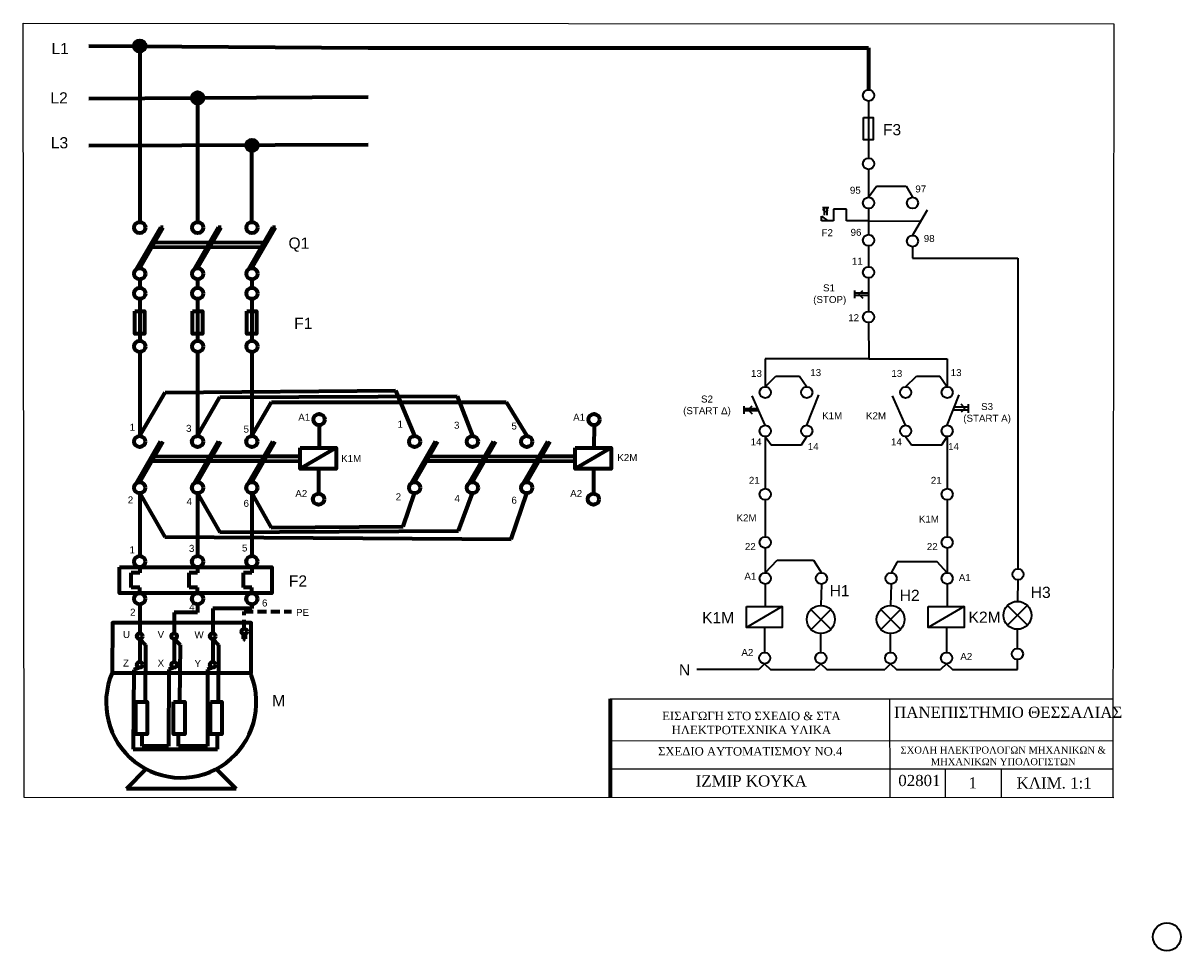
# Model space of a CAD drawing. Header units: millimetres. Extents: x 20 to 434, y -45 to 287.
import ezdxf

# ---------------------------------------------------------------- set-up
doc = ezdxf.new("R2010")
doc.units = ezdxf.units.MM
doc.linetypes.add('HIDDEN2', pattern=[4.7625, 3.175, -1.5875])
doc.layers.add('elegxou', color=1, linetype='Continuous', lineweight=35)
doc.layers.add('isxios', color=250, linetype='Continuous', lineweight=70)
doc.styles.get("Standard").update_dxf_attribs({"font": 'arial.ttf'})

msp = doc.modelspace()

# ---------------------------------------------------------------- hatches: boundary and pattern name
at = {"layer": 'isxios', "linetype": 'Continuous', "lineweight": 70}
h = msp.add_hatch(color=256, dxfattribs=at)
h.dxf.hatch_style = 1
h.paths.add_polyline_path([(59.35, 279.05, 0.014262), (59.35, 278.94), (63.34, 278.91, 0.017769), (63.35, 279.05, 1)])
h.paths.add_polyline_path([(63.34, 278.91), (59.35, 278.94, 0.93791)])
h = msp.add_hatch(color=256, dxfattribs=at)
h.dxf.hatch_style = 1
h.paths.add_polyline_path([(80.07, 260.48, 0.014262), (80.07, 260.37), (84.06, 260.34, 0.017769), (84.07, 260.48, 1)])
h.paths.add_polyline_path([(84.06, 260.34), (80.07, 260.37, 0.93791)])
h = msp.add_hatch(color=256, dxfattribs=at)
h.dxf.hatch_style = 1
h.paths.add_polyline_path([(99.5, 243.47, 0.014262), (99.5, 243.36), (103.49, 243.33, 0.017769), (103.5, 243.47, 1)])
h.paths.add_polyline_path([(103.49, 243.33), (99.5, 243.36, 0.93791)])
h = msp.add_hatch(color=256, dxfattribs=at)
h.dxf.hatch_style = 1
h.paths.add_polyline_path([(69.73, 214.05), (68.73, 214.05), (59.96, 198.95, -0.194952), (61.35, 199.52)])
h = msp.add_hatch(color=256, dxfattribs=at)
h.dxf.hatch_style = 1
h.paths.add_polyline_path([(90.45, 214.05), (89.45, 214.05), (80.67, 198.95, -0.194952), (82.07, 199.52)])
h = msp.add_hatch(color=256, dxfattribs=at)
h.dxf.hatch_style = 1
h.paths.add_polyline_path([(109.88, 214.05), (108.88, 214.05), (100.11, 198.95, -0.194952), (101.5, 199.52)])
h = msp.add_hatch(color=256, dxfattribs=at)
h.dxf.hatch_style = 1
h.paths.add_polyline_path([(69.71, 137.52), (68.71, 137.52), (59.93, 122.42, -0.194952), (61.32, 122.98)])
h = msp.add_hatch(color=256, dxfattribs=at)
h.dxf.hatch_style = 1
h.paths.add_polyline_path([(90.42, 137.52), (89.42, 137.52), (80.65, 122.42, -0.194952), (82.04, 122.98)])
h = msp.add_hatch(color=256, dxfattribs=at)
h.dxf.hatch_style = 1
h.paths.add_polyline_path([(109.85, 137.52), (108.85, 137.52), (100.08, 122.42, -0.194952), (101.47, 122.98)])
h = msp.add_hatch(color=256, dxfattribs=at)
h.dxf.hatch_style = 1
h.paths.add_polyline_path([(168.11, 137.52), (167.11, 137.52), (158.33, 122.42, -0.194952), (159.73, 122.98)])
h = msp.add_hatch(color=256, dxfattribs=at)
h.dxf.hatch_style = 1
h.paths.add_polyline_path([(188.83, 137.52), (187.83, 137.52), (179.05, 122.42, -0.194952), (180.44, 122.98)])
h = msp.add_hatch(color=256, dxfattribs=at)
h.dxf.hatch_style = 1
h.paths.add_polyline_path([(208.26, 137.52), (207.26, 137.52), (198.48, 122.42, -0.194952), (199.88, 122.98)])

# ---------------------------------------------------------------- linework, layer by layer
for p, q in [((20, 10.2), (19.6, 287.2)), ((19.6, 287.2), (410, 287)), ((410, 287), (409.71, 10)), ((229.7, 45.44), (409.7, 45.44)), ((329.7, 45.44), (329.89, 10.44)), ((229.7, 30.44), (409.7, 30.55)), ((229.7, 20.44), (409.7, 20.43)), ((349.7, 20.44), (349.62, 10.44)), ((369.7, 20.44), (369.75, 10.44)), ((410, 10), (20, 10.2))]:
    msp.add_line(p, q)
at = {"lineweight": 70}
msp.add_line((229.7, 45.44), (229.74, 10.44), dxfattribs=at)
at = {"layer": 'elegxou', "color": 250, "linetype": 'Continuous', "lineweight": 70}
for p, q in [((143.09, 278.35), (322.25, 278.35)), ((322.25, 278.35), (322.25, 263.35))]:
    msp.add_line(p, q, dxfattribs=at)
at = {"layer": 'elegxou', "linetype": 'Continuous', "lineweight": 35}
for p, q in [((322.25, 259.35), (322.25, 238.89)), ((322.25, 234.89), (322.25, 224.89)), ((322.25, 224.89), (325.1, 228.88)), ((325.1, 228.88), (335.67, 228.88)), ((335.67, 228.88), (337.98, 224.89)), ((305.81, 221.28), (308.07, 221.28)), ((306.79, 219.62), (305.87, 220.53)), ((306.36, 221.28), (306.36, 218.45)), ((306.79, 219.62), (307.7, 220.53)), ((307.36, 221.28), (307.36, 218.45)), ((314.33, 220.62), (309.74, 220.62)), ((309.74, 220.62), (309.74, 216.44)), ((314.33, 216.44), (314.33, 220.62)), ((322.25, 220.89), (322.25, 211.54)), ((337.98, 211.21), (343.36, 220.42)), ((305.45, 216.44), (305.45, 218.14)), ((305.45, 218.14), (307.66, 216.44)), ((309.74, 216.44), (305.45, 216.44)), ((322.25, 216.44), (314.33, 216.44)), ((322.25, 216.44), (340.95, 216.3)), ((322.25, 207.54), (322.25, 200.05)), ((337.98, 207.21), (337.99, 203.16)), ((337.99, 203.16), (375.74, 203.16)), ((375.74, 203.16), (375.74, 91.99)), ((322.25, 196.05), (322.25, 184.08)), ((317.25, 191.55), (317.25, 188.8)), ((318.81, 190.18), (320.22, 191.6)), ((322.25, 190.55), (317.25, 190.55)), ((322.25, 189.8), (317.25, 189.8)), ((318.81, 190.18), (320.22, 188.76)), ((322.25, 180.08), (322.31, 167.08)), ((322.31, 167.08), (285.25, 167.08)), ((285.25, 167.08), (285.25, 157.08)), ((322.31, 167.08), (350.39, 167.08)), ((350.39, 167.08), (350.39, 157.08)), ((285.25, 157.08), (289.1, 160.9)), ((289.1, 160.9), (297.48, 160.9)), ((297.48, 160.9), (300.12, 157.08)), ((335.52, 157.08), (339.37, 160.9)), ((339.37, 160.9), (347.75, 160.9)), ((347.75, 160.9), (350.39, 157.08)), ((285.25, 143.31), (280.52, 153.84)), ((300.12, 143.31), (304.39, 154.22)), ((335.52, 143.31), (330.78, 153.84)), ((350.39, 143.31), (354.65, 154.22)), ((277.6, 150.22), (277.6, 147.48)), ((282.6, 149.22), (277.6, 149.22)), ((279.15, 148.85), (280.56, 150.27)), ((352.96, 149.89), (357.96, 149.91)), ((356.76, 149.43), (355.34, 150.85)), ((356.76, 149.43), (355.34, 148.03)), ((357.96, 150.91), (357.96, 147.82)), ((282.93, 148.48), (277.6, 148.48)), ((279.15, 148.85), (280.56, 147.44)), ((352.55, 148.85), (357.96, 148.82)), ((285.25, 139.31), (287.33, 136.28)), ((285.25, 139.31), (285.25, 120.65)), ((298.21, 136.28), (300.12, 139.31)), ((335.52, 139.31), (337.59, 136.28)), ((348.47, 136.28), (350.39, 139.31)), ((350.39, 139.31), (350.39, 120.65)), ((287.33, 136.28), (298.21, 136.28)), ((337.59, 136.28), (348.47, 136.28)), ((285.25, 116.65), (285.25, 103.41)), ((350.39, 116.65), (350.39, 103.41)), ((285.25, 99.41), (285.25, 90.52)), ((350.39, 99.41), (350.39, 90.52)), ((285.25, 90.52), (289.52, 95.1)), ((289.52, 95.1), (302.59, 95.1)), ((302.59, 95.1), (305.37, 90.52)), ((332.5, 94.41), (330.33, 90.52)), ((346.83, 94.41), (332.5, 94.41)), ((350.39, 90.52), (346.83, 94.41)), ((375.74, 87.99), (375.55, 80.32)), ((285.25, 86.52), (285.23, 78.45)), ((305.37, 86.52), (305.17, 78.85)), ((330.33, 86.52), (330.14, 78.85)), ((350.39, 86.52), (350.36, 78.45)), ((379.09, 71.79), (372.01, 78.85)), ((372.03, 71.76), (379.07, 78.87)), ((291.34, 78.45), (278.5, 70.93)), ((308.71, 70.32), (301.64, 77.38)), ((301.66, 70.3), (308.69, 77.4)), ((333.68, 70.32), (326.6, 77.38)), ((326.62, 70.3), (333.66, 77.4)), ((356.47, 78.45), (343.63, 70.93)), ((285.04, 70.93), (285.04, 62.03)), ((350.17, 70.93), (350.17, 62.03)), ((305.17, 62.03), (305.17, 68.85)), ((330.14, 62.03), (330.14, 68.85)), ((375.55, 63.5), (375.55, 70.32)), ((285.04, 58.03), (282.92, 55.9)), ((285.04, 58.03), (287.15, 55.9)), ((305.17, 58.03), (303.06, 55.9)), ((305.17, 58.03), (307.29, 55.9)), ((330.14, 58.03), (328.03, 55.9)), ((330.14, 58.03), (332.26, 55.9)), ((350.17, 58.03), (348.05, 55.9)), ((350.17, 58.03), (352.28, 55.9)), ((375.55, 55.9), (375.55, 59.5)), ((282.92, 55.9), (260.77, 55.9)), ((287.15, 55.9), (303.06, 55.9)), ((307.29, 55.9), (328.03, 55.9)), ((332.26, 55.9), (348.05, 55.9)), ((352.28, 55.9), (375.55, 55.9))]:
    msp.add_line(p, q, dxfattribs=at)
for points in [[(320.43, 253.46), (323.93, 253.46), (323.93, 245.44), (320.43, 245.44)], [(278.5, 78.45), (291.34, 78.45), (291.34, 70.93), (278.5, 70.93)], [(343.63, 78.45), (356.47, 78.45), (356.47, 70.93), (343.63, 70.93)]]:
    msp.add_lwpolyline(points, close=True, dxfattribs=at)
for centre, radius in [((322.25, 261.35), 2), ((322.25, 236.89), 2), ((322.25, 222.89), 2), ((337.98, 222.89), 2), ((322.25, 209.54), 2), ((337.98, 209.21), 2), ((322.25, 198.05), 2), ((322.25, 182.08), 2), ((285.25, 155.08), 2), ((300.12, 155.08), 2), ((335.52, 155.08), 2), ((350.39, 155.08), 2), ((285.25, 141.31), 2), ((300.12, 141.31), 2), ((335.52, 141.31), 2), ((350.39, 141.31), 2), ((285.25, 118.65), 2), ((350.39, 118.65), 2), ((285.25, 101.41), 2), ((350.39, 101.41), 2), ((375.74, 89.99), 2), ((285.25, 88.52), 2), ((305.37, 88.52), 2), ((330.33, 88.52), 2), ((350.39, 88.52), 2), ((305.17, 73.85), 5), ((330.14, 73.85), 5), ((375.55, 75.32), 5), ((375.55, 61.5), 2), ((285.04, 60.03), 2), ((305.17, 60.03), 2), ((330.14, 60.03), 2), ((350.17, 60.03), 2), ((429.04, -39.71), 5)]:
    msp.add_circle(centre, radius, dxfattribs=at)
at = {"layer": 'isxios', "linetype": 'Continuous', "lineweight": 70}
for p, q in [((43.09, 279.05), (143.09, 278.35)), ((61.35, 279.05), (61.35, 216.05)), ((43.09, 260.25), (143.09, 260.83)), ((82.07, 260.48), (82.07, 216.05)), ((43.09, 243.47), (143.09, 243.78)), ((101.5, 216.05), (101.5, 243.47)), ((68.73, 214.05), (59.96, 198.95)), ((61.35, 199.52), (69.73, 214.05)), ((69.73, 214.05), (68.73, 214.05)), ((89.45, 214.05), (80.67, 198.95)), ((82.07, 199.52), (90.45, 214.05)), ((90.45, 214.05), (89.45, 214.05)), ((108.88, 214.05), (100.11, 198.95)), ((101.5, 199.52), (109.88, 214.05)), ((109.88, 214.05), (108.88, 214.05)), ((66.66, 208.73), (105.83, 208.8)), ((65.77, 207.19), (104.84, 207.09)), ((61.35, 195.52), (61.35, 192.52)), ((82.07, 195.52), (82.07, 192.52)), ((101.5, 195.52), (101.5, 192.52)), ((61.35, 188.52), (61.35, 173.52)), ((82.07, 188.52), (82.07, 173.52)), ((101.5, 188.52), (101.5, 173.52)), ((61.35, 169.52), (61.32, 139.52)), ((82.07, 169.52), (82.07, 139.52)), ((101.5, 169.52), (101.5, 139.52)), ((61.32, 139.52), (70.39, 155.07)), ((70.39, 155.07), (152.94, 155.76)), ((82.07, 139.52), (90.03, 153.39)), ((90.03, 153.39), (174.96, 153.76)), ((152.94, 155.76), (159.73, 139.52)), ((174.96, 153.76), (180.44, 139.52)), ((101.5, 139.52), (108.52, 151.63)), ((108.52, 151.63), (192.51, 151.63)), ((192.51, 151.63), (199.88, 139.52)), ((125.55, 143.38), (125.53, 135.31)), ((223.96, 143.38), (223.93, 135.31)), ((68.71, 137.52), (59.93, 122.42)), ((61.32, 122.98), (69.71, 137.52)), ((89.42, 137.52), (80.65, 122.42)), ((82.04, 122.98), (90.42, 137.52)), ((108.85, 137.52), (100.08, 122.42)), ((101.47, 122.98), (109.85, 137.52)), ((167.11, 137.52), (158.33, 122.42)), ((159.73, 122.98), (168.11, 137.52)), ((187.83, 137.52), (179.05, 122.42)), ((180.44, 122.98), (188.83, 137.52)), ((207.26, 137.52), (198.48, 122.42)), ((199.88, 122.98), (208.26, 137.52)), ((131.64, 135.31), (118.8, 127.78)), ((230.05, 135.31), (217.21, 127.78)), ((65.75, 130.65), (104.81, 130.56)), ((66.63, 132.19), (105.8, 132.26)), ((104.81, 130.56), (118.8, 130.52)), ((105.8, 132.26), (118.8, 132.29)), ((164.15, 130.65), (203.21, 130.56)), ((165.04, 132.19), (204.21, 132.26)), ((203.21, 130.56), (217.21, 130.52)), ((204.21, 132.26), (217.21, 132.29)), ((125.34, 127.78), (125.34, 118.89)), ((223.74, 127.78), (223.74, 118.89)), ((61.32, 118.98), (70.33, 103.4)), ((61.32, 118.98), (61.32, 96.56)), ((82.04, 118.98), (90.01, 105.11)), ((82.04, 118.98), (82.04, 96.56)), ((101.47, 118.98), (108.37, 106.8)), ((101.47, 118.98), (101.47, 96.56)), ((155.61, 107.07), (159.73, 118.98)), ((175.4, 105.53), (180.44, 118.98)), ((194.26, 102.6), (199.88, 118.98)), ((90.01, 105.11), (175.4, 105.53)), ((108.37, 106.8), (155.61, 107.07)), ((70.33, 103.4), (194.26, 102.6)), ((61.32, 92.56), (61.32, 90.56)), ((82.04, 92.56), (82.04, 90.56)), ((101.47, 92.56), (101.47, 90.56)), ((61.32, 90.56), (58.32, 90.56)), ((58.32, 85.25), (58.32, 90.56)), ((82.04, 90.56), (79.04, 90.56)), ((79.04, 85.25), (79.04, 90.56)), ((101.47, 90.56), (98.47, 90.56)), ((98.47, 85.25), (98.47, 90.56)), ((61.32, 85.25), (58.32, 85.25)), ((61.32, 83.25), (61.32, 85.25)), ((82.04, 85.25), (79.04, 85.25)), ((82.04, 83.25), (82.04, 85.25)), ((101.47, 85.25), (98.47, 85.25)), ((101.47, 83.25), (101.47, 85.25)), ((61.32, 79.25), (61.32, 68.87)), ((82.04, 79.25), (82.04, 76.39)), ((101.47, 79.25), (101.47, 77.74)), ((82.04, 76.39), (73.65, 76.39)), ((73.65, 76.39), (73.65, 68.87)), ((101.47, 77.74), (87.45, 77.74)), ((87.45, 77.74), (87.45, 68.87)), ((61.32, 66.87), (61.32, 58.63)), ((61.32, 66.87), (63.44, 64.75)), ((73.65, 66.87), (73.65, 58.63)), ((73.65, 66.87), (75.77, 64.75)), ((87.45, 66.87), (87.45, 58.63)), ((87.45, 66.87), (89.57, 64.75)), ((97.75, 67.59), (99.75, 67.59)), ((98.25, 67.08), (99.25, 67.08)), ((98.55, 66.62), (98.95, 66.62)), ((98.75, 68.58), (98.75, 67.59)), ((63.44, 64.75), (63.31, 44.34)), ((75.77, 64.75), (75.63, 44.34)), ((89.57, 64.75), (89.44, 44.34)), ((59.19, 55.84), (58.96, 27.39)), ((61.32, 56.63), (59.19, 55.84)), ((71.77, 55.94), (71.62, 28.56)), ((73.65, 56.63), (71.77, 55.94)), ((87.45, 56.63), (85.57, 55.94)), ((85.57, 55.94), (85.57, 28.56)), ((62.2, 28.56), (62.2, 32.86)), ((75.19, 28.56), (75.19, 32.86)), ((89.16, 27.39), (89.16, 32.86)), ((58.96, 27.39), (89.16, 27.39)), ((71.62, 28.56), (62.2, 28.56)), ((85.57, 28.56), (75.19, 28.56)), ((63.63, 20.35), (56.54, 13.3)), ((88.74, 20.35), (95.8, 13.3)), ((95.8, 13.3), (56.54, 13.3))]:
    msp.add_line(p, q, dxfattribs=at)
at = {"layer": 'isxios', "linetype": 'HIDDEN2', "lineweight": 70}
for p, q in [((98.75, 70.58), (98.75, 76.73)), ((98.75, 76.73), (115.68, 76.73))]:
    msp.add_line(p, q, dxfattribs=at)
at = {"layer": 'isxios', "linetype": 'Continuous', "lineweight": 70}
for points in [[(59.53, 184.11), (63.03, 184.11), (63.03, 176.09), (59.53, 176.09)], [(80.25, 184.11), (83.75, 184.11), (83.75, 176.09), (80.25, 176.09)], [(99.68, 184.11), (103.18, 184.11), (103.18, 176.09), (99.68, 176.09)], [(118.8, 135.31), (131.64, 135.31), (131.64, 127.78), (118.8, 127.78)], [(217.21, 135.31), (230.05, 135.31), (230.05, 127.78), (217.21, 127.78)], [(54.14, 92.56), (108.58, 92.56), (108.58, 83.25), (54.14, 83.25)], [(51.49, 54.79), (101.19, 54.79), (101.25, 72.65), (51.56, 72.65)], [(59.98, 44.34), (64.03, 44.34), (64.03, 32.86), (59.98, 32.86)], [(73.42, 44.34), (77.47, 44.34), (77.47, 32.86), (73.42, 32.86)], [(86.64, 44.34), (90.69, 44.34), (90.69, 32.86), (86.64, 32.86)]]:
    msp.add_lwpolyline(points, close=True, dxfattribs=at)
for centre, radius in [((61.35, 279.05), 2), ((82.07, 260.48), 2), ((101.5, 243.47), 2), ((61.35, 214.05), 2), ((82.07, 214.05), 2), ((101.5, 214.05), 2), ((61.35, 197.52), 2), ((82.07, 197.52), 2), ((101.5, 197.52), 2), ((61.35, 190.52), 2), ((82.07, 190.52), 2), ((101.5, 190.52), 2), ((61.35, 171.52), 2), ((82.07, 171.52), 2), ((101.5, 171.52), 2), ((125.55, 145.38), 2), ((223.96, 145.38), 2), ((61.32, 137.52), 2), ((82.04, 137.52), 2), ((101.47, 137.52), 2), ((159.73, 137.52), 2), ((180.44, 137.52), 2), ((199.88, 137.52), 2), ((61.32, 120.98), 2), ((82.04, 120.98), 2), ((101.47, 120.98), 2), ((159.73, 120.98), 2), ((180.44, 120.98), 2), ((199.88, 120.98), 2), ((125.34, 116.89), 2), ((223.74, 116.89), 2), ((61.32, 94.56), 2), ((82.04, 94.56), 2), ((101.47, 94.56), 2), ((61.32, 81.25), 2), ((82.04, 81.25), 2), ((101.47, 81.25), 2), ((98.75, 69.58), 1), ((61.32, 67.87), 1), ((73.65, 67.87), 1), ((87.45, 67.87), 1), ((61.32, 57.63), 1), ((73.65, 57.63), 1), ((87.45, 57.63), 1)]:
    msp.add_circle(centre, radius, dxfattribs=at)
msp.add_arc((76.19, 44.13), 26.9, 156.6486, 21.6424, dxfattribs=at)

# ---------------------------------------------------------------- texts
at = {"attachment_point": 1}
for s, width, heights, insert, char_height in [('\\pxqc,t46;{\\fTimes New Roman|b0|i0|c161|p18;ΠΑΝΕΠΙΣΤΗΜΙΟ ΘΕΣΣΑΛΙΑΣ}', 79.1843, [13.65], (332.63, 42.63), 4), ('\\pxqc;{\\fTimes New Roman|b0|i0|c161|p18;ΕΙΣΑΓΩΓΗ ΣΤΟ ΣΧΕΔΙΟ & ΣΤΑ\\PΗΛΕΚΤΡΟΤΕΧΝΙΚΑ ΥΛΙΚΑ}', 91.8531, [14.79], (234.37, 40.82), 3), ('\\pxqc;{\\fTimes New Roman|b0|i0|c161|p18;ΣΧΕΔΙΟ ΑΥΤΟΜΑΤΙΣΜΟΥ ΝΟ.4}', 91.309, [0], (234.2, 28.18), 3), ('\\pxqc;{\\fTimes New Roman|b0|i0|c161|p18;ΣΧΟΛΗ ΗΛΕΚΤΡΟΛΟΓΩΝ ΜΗΧΑΝΙΚΩΝ &\\PΜΗΧΑΝΙΚΩΝ ΥΠΟΛΟΓΙΣΤΩΝ}', 76.7434, [0], (332.07, 28.38), 2.5), ('\\pxqc;{\\fTimes New Roman|b0|i0|c161|p18;ΙΖΜΙΡ ΚΟΥΚΑ}', 94.8562, [0], (232.82, 18.07), 4), ('\\pxqc;{\\fTimes New Roman|b0|i0|c0|p18;02801}', 19.7882, [0], (330.55, 18.23), 4), ('\\pxqc;{\\fTimes New Roman|b0|i0|c0|p18;1}', 20.0521, [0], (349.56, 17.39), 4), ('\\pxqc;{\\fTimes New Roman|b0|i0|c161|p18;ΚΛΙΜ. 1\\fTimes New Roman|b0|i0|c0|p18;:1}', 37.3403, [0], (370.01, 17.34), 4)]:
    msp.add_mtext_dynamic_manual_height_columns(s, width=width, gutter_width=12.5, heights=heights, dxfattribs=dict(at, insert=insert, char_height=char_height))
at = {"layer": 'elegxou', "linetype": 'Continuous', "lineweight": 70, "insert": (327.39, 251.09), "char_height": 4, "attachment_point": 1}
msp.add_mtext_dynamic_manual_height_columns('F3', width=30.7362, gutter_width=12.5, heights=[0], dxfattribs=at)
at = {"layer": 'elegxou', "linetype": 'Continuous', "lineweight": 35, "attachment_point": 1}
for s, width, insert, char_height in [('95', 7.3036, (315.57, 228.67), 2.5), ('97', 10.086, (338.99, 229.13), 2.5), ('F2', 20.8676, (305.42, 213.49), 2.5), ('96', 7.8833, (315.81, 213.61), 2.5), ('98', 8.8107, (342.01, 211.41), 2.5), ('11', 7.5288, (316.27, 203.29), 2.5), ('\\pxqc;S1\\P\\pq*;(STOP)', 11.3037, (302.43, 193.74), 2.5), ('12', 9.476, (314.97, 183.06), 2.5), ('13', 11.4345, (280.17, 163.13), 2.5), ('13', 7.3723, (301.38, 163.43), 2.5), ('13', 11.4345, (330.43, 163.13), 2.5), ('13', 7.3723, (351.65, 163.43), 2.5), ('\\pxqc;S2\\P(START Δ)', 18.2927, (255.26, 153.97), 2.5), ('\\pxqc;S3\\P(START A)', 17.129, (356.11, 151.27), 2.5), ('K1M', 7.8482, (305.63, 148.01), 2.5), ('K2M', 10.1043, (321.33, 147.98), 2.5), ('14', 7.8236, (280.02, 138.63), 2.5), ('14', 7.9741, (300.48, 136.97), 2.5), ('14', 7.8236, (330.28, 138.63), 2.5), ('14', 7.9741, (350.75, 136.97), 2.5), ('21', 12.0134, (279.4, 124.88), 2.5), ('21', 12.0134, (344.53, 124.88), 2.5), ('K2M', 11.3551, (274.98, 111.46), 2.5), ('K1M', 11.6072, (340.26, 111.03), 2.5), ('22', 7.3915, (277.98, 101.19), 2.5), ('22', 7.3915, (343.11, 101.19), 2.5), ('A1', 6.7949, (277.79, 90.59), 2.5), ('A1', 4.8554, (354.56, 90.1), 2.5), ('H1', 12.3906, (308.31, 86.13), 4), ('H2', 10.2368, (333.39, 84.46), 4), ('H3', 13.8178, (380.31, 85.55), 4), ('K1M', 11.9772, (262.66, 76.49), 4), ('K2M', 10.0439, (358.04, 76.66), 4), ('A2', 5.2885, (276.73, 63.3), 2.5), ('A2', 6.8633, (355.1, 61.86), 2.5), ('N', 15.8581, (254.35, 57.81), 4)]:
    msp.add_mtext_dynamic_manual_height_columns(s, width=width, gutter_width=12.5, heights=[0], dxfattribs=dict(at, insert=insert, char_height=char_height))
at = {"layer": 'isxios', "linetype": 'Continuous', "lineweight": 70, "attachment_point": 1}
for s, width, heights, insert, char_height in [('L1', 9.5376, [0], (29.74, 280.13), 4), ('L2', 9.2703, [0], (29.36, 262.47), 4), ('L3', 18.2718, [0], (29.51, 246.42), 4), ('Q1', 27.4701, [2.74], (114.58, 210.5), 4), ('F1', 20.1745, [0], (116.62, 181.79), 4), ('A1', 6.7949, [0], (118.09, 147.45), 2.5), ('A1', 6.7949, [0], (216.49, 147.45), 2.5), ('1', 13.6557, [0], (57.72, 143.85), 2.5), ('3', 7.6064, [0], (77.92, 143.48), 2.5), ('5', 7.202, [0], (98.5, 143.2), 2.5), ('1', 13.6557, [0], (153.62, 144.97), 2.5), ('3', 7.6064, [0], (173.83, 144.6), 2.5), ('5', 7.202, [0], (194.4, 144.31), 2.5), ('Κ1Μ', 12.0956, [0], (133.45, 132.68), 2.5), ('K2M', 42.4277, [0], (232.3, 133.03), 2.5), ('A2', 5.2885, [0], (117.03, 120.16), 2.5), ('A2', 5.2885, [0], (215.44, 120.16), 2.5), ('2', 13.1881, [0], (57.06, 117.87), 2.5), ('4', 8.9791, [0], (78.11, 117.31), 2.5), ('6', 6.8279, [0], (98.5, 116.65), 2.5), ('2', 13.1881, [0], (152.97, 118.99), 2.5), ('4', 8.9791, [0], (174.01, 118.43), 2.5), ('6', 6.8279, [0], (194.4, 117.77), 2.5), ('1', 7.5485, [0], (57.68, 100.02), 2.5), ('3', 8.1125, [0], (78.96, 100.54), 2.5), ('5', 3.5702, [0], (97.93, 100.67), 2.5), ('F2', 30.0467, [0], (114.72, 89.61), 4), ('4', 8.9254, [0], (79.03, 79.47), 2.5), ('6', 4.8142, [0], (105.1, 80.99), 2.5), ('2', 9.4356, [0], (57.89, 77.7), 2.5), ('PE', 16.0916, [0], (117.29, 77.63), 2.5), ('U', 8.6348, [0], (55.34, 69.74), 2.5), ('V', 11.3274, [0], (67.73, 69.73), 2.5), ('W', 9.6561, [0], (80.94, 69.62), 2.5), ('Z', 8.6348, [0], (55.34, 59.5), 2.5), ('X', 11.3274, [0], (67.73, 59.49), 2.5), ('Y', 9.6561, [0], (80.94, 59.37), 2.5), ('M', 25.1314, [0], (108.75, 46.82), 4)]:
    msp.add_mtext_dynamic_manual_height_columns(s, width=width, gutter_width=12.5, heights=heights, dxfattribs=dict(at, insert=insert, char_height=char_height))

doc.saveas('drawing.dxf')
